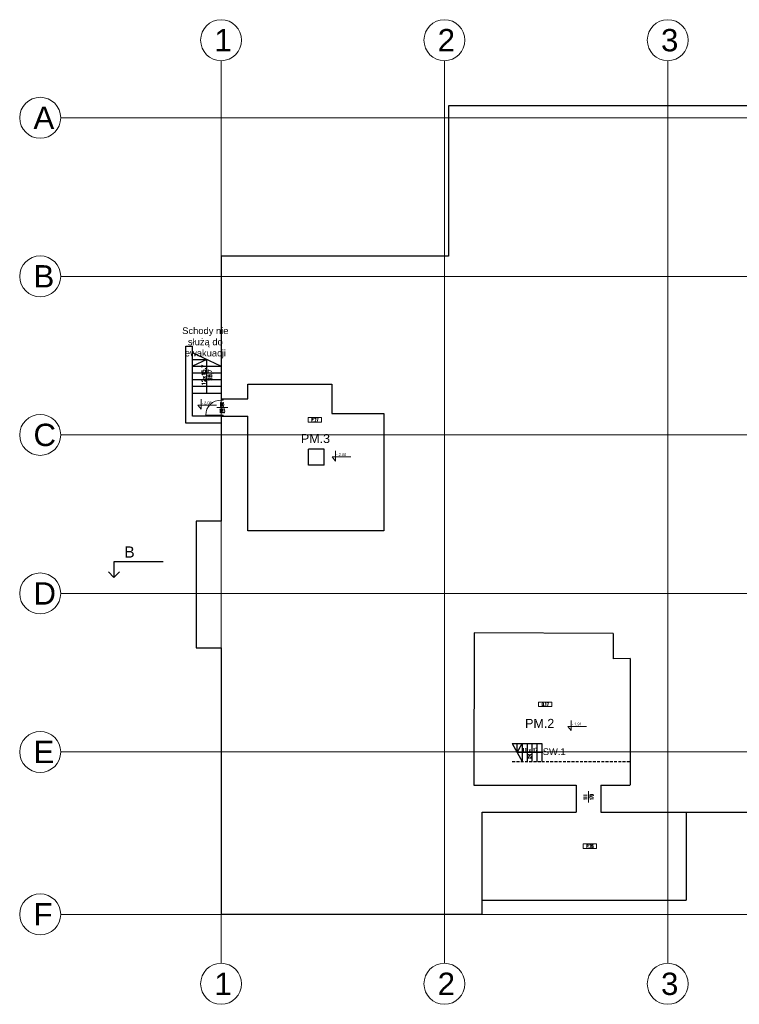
# Model space of a CAD drawing. Header units: millimetres. Extents: x -5254 to 173417, y -28809 to -6400.
# Tile 3 of 256: x -5254 to -2031, y -13821 to -9412. Entities that reach past the tile are written whole.
import ezdxf

# ---------------------------------------------------------------- set-up
doc = ezdxf.new("R2010")
doc.units = ezdxf.units.MM
doc.linetypes.add('HIDDEN', pattern=[9.525, 6.35, -3.175])
for name, color, linetype, lineweight in [('_MW_ppoż', 7, 'Continuous', 0), ('mr_cienka', 7, 'Continuous', 13), ('mr_opis', 7, 'Continuous', 9), ('mr_otwory', 7, 'Continuous', 9), ('mr_przekroje', 7, 'Continuous', 25), ('mr_stolarka', 7, 'Continuous', 13), ('mr_ściany', 7, 'Continuous', 30)]:
    doc.layers.add(name, color=color, linetype=linetype, lineweight=lineweight)
doc.styles.get("Standard").update_dxf_attribs({"font": 'arial.ttf'})
doc.styles.add('TABELKA', font='arial.ttf')
doc.styles.add('WYM', font='simplex.shx', dxfattribs={"width": 0.5})
doc.styles.add('XFINE', font='tahoma.ttf')

# ---------------------------------------------------------------- blocks, each defined once
blk = doc.blocks.new('KOTA')
at = {"color": 0}
for p, q in [((0, 0), (0, 50)), ((-16.6, 20), (76.8, 20)), ((-16.6, 20), (0, 0))]:
    blk.add_line(p, q, dxfattribs=at)
at = {"color": 0, "style": 'TABELKA', "flags": 4}
blk.add_attdef('POZIOM', (1.4, 25), '', height=13.7, rotation=360, dxfattribs=at)
blk = doc.blocks.new('zw$A8B1')
at = {"layer": '_MW_ppoż', "color": 251}
for points in [[(901.8, 4225.7), (901.8, 183.5)], [(1901.8, 4225.7), (1901.8, 183.5)], [(2901.8, 4225.7), (2901.8, 183.5)], [(3901.8, 4225.7), (3901.8, 183.5)], [(4901.8, 4225.7), (4901.8, 183.5)], [(5901.8, 4225.7), (5901.8, 183.5)], [(6901.8, 4225.7), (6901.8, 183.5)], [(7199.4, 4225.7), (7199.4, 183.5)], [(183.5, 3969.9), (7578, 3969.9)], [(183.5, 3259.9), (7578, 3259.9)], [(183.5, 2549.9), (7578, 2549.9)], [(183.5, 1839.9), (7578, 1839.9)], [(183.5, 1129.9), (7578, 1129.9)], [(183.5, 402.9), (7578, 402.9)]]:
    blk.add_lwpolyline(points, dxfattribs=at)
for centre in [(901.8, 4317.5), (1901.8, 4317.5), (2901.8, 4317.5), (3901.8, 4317.5), (4901.8, 4317.5), (5901.8, 4317.5), (6901.8, 4317.5), (7199.4, 4317.5), (91.8, 3969.9), (7669.7, 3969.9), (91.8, 3259.9), (7669.7, 3259.9), (91.8, 2549.9), (7669.7, 2549.9), (91.8, 1839.9), (7669.7, 1839.9), (91.8, 1129.9), (7669.7, 1129.9), (91.8, 402.9), (7669.7, 402.9), (901.8, 91.8), (1901.8, 91.8), (2901.8, 91.8), (3901.8, 91.8), (4901.8, 91.8), (5901.8, 91.8), (6901.8, 91.8), (7199.4, 91.8)]:
    blk.add_circle(centre, 91.8, dxfattribs=at)
at = {"layer": '_MW_ppoż', "color": 251, "char_height": 100, "width": 98.152, "attachment_point": 1}
for s, insert in [('1', (871.7, 4367.5)), ('2', (1871.7, 4367.5)), ('3', (2871.7, 4367.5)), ('4', (3871.7, 4367.5)), ('5', (4871.7, 4367.5)), ('6', (5871.7, 4367.5)), ('7', (6871.7, 4367.5)), ("7'", (7169.3, 4367.5)), ('A', (61.7, 4020)), ('A', (7639.6, 4020)), ('B', (61.7, 3310)), ('B', (7639.6, 3310)), ('C', (61.7, 2600)), ('C', (7639.6, 2600)), ('D', (61.7, 1890)), ('D', (7639.6, 1890)), ('E', (61.7, 1180)), ('E', (7639.6, 1180)), ('F', (61.7, 453)), ('F', (7639.6, 453)), ('1', (871.7, 141.8)), ('2', (1871.7, 141.8)), ('3', (2871.7, 141.8)), ('4', (3871.7, 141.8)), ('5', (4871.7, 141.8)), ('6', (5871.7, 141.8)), ('7', (6871.7, 141.8)), ("7'", (7169.3, 141.8))]:
    blk.add_mtext(s, dxfattribs=dict(at, insert=insert))

msp = doc.modelspace()

# ---------------------------------------------------------------- linework, layer by layer
at = {"layer": 'mr_cienka', "ltscale": 2}
for p, q in [((-3962.04, -11193.84), (-3962.04, -11213.84)), ((-3902.04, -11193.84), (-3962.04, -11193.84)), ((-3902.04, -11213.84), (-3902.04, -11193.84)), ((-3962.04, -11213.84), (-3902.04, -11213.84)), ((-2930.13, -12467.56), (-2930.13, -12487.56)), ((-2870.13, -12467.56), (-2930.13, -12467.56)), ((-2930.13, -12487.56), (-2870.13, -12487.56)), ((-2730.3, -13103.29), (-2730.3, -13123.29)), ((-2670.3, -13103.29), (-2730.3, -13103.29)), ((-2730.3, -13123.29), (-2670.3, -13123.29))]:
    msp.add_line(p, q, dxfattribs=at)
at = {"layer": 'mr_cienka'}
for points in [[(-2870.13, -12487.56), (-2870.13, -12467.56)], [(-2670.3, -13123.29), (-2670.3, -13103.29)]]:
    msp.add_lwpolyline(points, dxfattribs=at)
at = {"layer": 'mr_otwory', "ltscale": 2}
for p, q in [((-4321.23, -11148.63), (-4371.23, -11148.63)), ((-2707.23, -12867.15), (-2707.23, -12917.15))]:
    msp.add_line(p, q, dxfattribs=at)
at = {"layer": 'mr_przekroje'}
for points in [[(-4611.48, -11839.23), (-4831.47, -11839.23), (-4831.47, -11909.23)], [(-4831.47, -11909.23), (-4856.22, -11884.48)], [(-4831.47, -11909.23), (-4806.72, -11884.48)]]:
    msp.add_lwpolyline(points, dxfattribs=at)
at = {"layer": 'mr_stolarka', "ltscale": 2}
for p, q in [((-4351.81, -11115.27), (-4351.81, -11110.27)), ((-4341.81, -11110.27), (-4341.81, -11115.27)), ((-4341.81, -11115.27), (-4341.81, -11110.27)), ((-4341.81, -11115.27), (-4351.81, -11115.27)), ((-4351.81, -11115.27), (-4351.81, -11115.27)), ((-4351.81, -11182.27), (-4420.81, -11182.27)), ((-4364.81, -11182.27), (-4364.81, -11182.27)), ((-4341.81, -11182.27), (-4351.81, -11182.27)), ((-4351.81, -11182.27), (-4351.81, -11187.27)), ((-4341.81, -11187.27), (-4341.81, -11182.27)), ((-4341.81, -11182.27), (-4341.81, -11187.27))]:
    msp.add_line(p, q, dxfattribs=at)
msp.add_arc((-4352.1, -11184), 68.73, 89.75889, 178.55606, dxfattribs=at)
at = {"layer": 'mr_ściany', "ltscale": 2}
for p, q in [((-4510.36, -11218.27), (-4510.36, -10873.33)), ((-4510.36, -10873.33), (-4479.36, -10873.33)), ((-4479.36, -11187.27), (-4479.36, -10873.33)), ((-4353.42, -10963.33), (-4479.36, -10903.33)), ((-4479.36, -10933.72), (-4415.58, -10933.72)), ((-4415.58, -10933.72), (-4479.36, -10963.72)), ((-4415.58, -11083.72), (-4415.58, -10933.72)), ((-4479.36, -10963.72), (-4351.81, -10963.72)), ((-4479.36, -10993.72), (-4351.81, -10993.72)), ((-4479.36, -11023.72), (-4351.81, -11023.72)), ((-4479.36, -11053.72), (-4351.81, -11053.72)), ((-4231.81, -11110.27), (-4231.81, -11044.27)), ((-4231.81, -11044.27), (-3855.81, -11044.27)), ((-3855.81, -11044.27), (-3855.81, -11175.27)), ((-4479.36, -11083.72), (-4351.81, -11083.72)), ((-4351.81, -11110.27), (-4231.81, -11110.27)), ((-4351.81, -11187.27), (-4479.36, -11187.27)), ((-4351.81, -11187.27), (-4231.81, -11187.27)), ((-4231.81, -11700.27), (-4231.81, -11187.27)), ((-3855.81, -11175.27), (-3622.81, -11175.27)), ((-3622.81, -11175.27), (-3622.81, -11700.27)), ((-4351.81, -11218.27), (-4510.36, -11218.27)), ((-3889.81, -11335.27), (-3959.81, -11335.27)), ((-3959.81, -11407.27), (-3959.81, -11335.27)), ((-3889.81, -11407.27), (-3889.81, -11335.27)), ((-3889.81, -11407.27), (-3959.81, -11407.27)), ((-3622.81, -11700.27), (-4231.81, -11700.27)), ((-3218.81, -12158.27), (-3220.81, -12840.27)), ((-3218.81, -12158.27), (-3220.81, -12840.27)), ((-2595.81, -12160.27), (-3218.81, -12158.27)), ((-2595.81, -12160.27), (-3218.81, -12158.27)), ((-2595.81, -12160.27), (-2595.81, -12274.27)), ((-2519.81, -12273.27), (-2595.81, -12274.27)), ((-2519.81, -12273.27), (-2519.81, -12840.27)), ((-3047.81, -12653.27), (-3003.81, -12733.27)), ((-3047.81, -12653.27), (-2915.81, -12653.27)), ((-3025.81, -12693.27), (-3025.81, -12653.27)), ((-3025.81, -12693.27), (-3003.81, -12653.27)), ((-3003.81, -12653.27), (-3003.81, -12733.27)), ((-2981.81, -12653.27), (-2981.81, -12733.27)), ((-2959.81, -12653.27), (-2959.81, -12733.27)), ((-2937.81, -12653.27), (-2937.81, -12733.27)), ((-2915.81, -12653.27), (-2915.81, -12733.27)), ((-2917.81, -12693.27), (-3025.81, -12693.27)), ((-3220.81, -12840.27), (-2761.81, -12840.27)), ((-3220.81, -12840.27), (-3113.81, -12840.27)), ((-2761.81, -12840.27), (-2761.81, -12960.27)), ((-2650.81, -12840.27), (-2521.81, -12840.27)), ((-2650.81, -12840.27), (-2650.81, -12960.27)), ((-2268.81, -12960.27), (-2268.81, -13355.27)), ((-3182.81, -13355.27), (-2268.81, -13355.27))]:
    msp.add_line(p, q, dxfattribs=at)
at = {"layer": 'mr_ściany', "linetype": 'HIDDEN', "ltscale": 2}
for p, q in [((-3047.81, -12733.27), (-2915.81, -12733.27)), ((-2915.81, -12733.27), (-2519.81, -12733.27))]:
    msp.add_line(p, q, dxfattribs=at)
at = {"layer": 'mr_ściany', "ltscale": 2}
for points in [[(-2650.81, -12960.27), (-1518.81, -12960.27), (-1518.81, -13270.27), (-1025.81, -13270.27), (-1025.81, -12960.27), (655.19, -12960.27), (655.19, -13402.27), (1821.19, -13402.27), (1821.19, -12222.27), (1935.19, -12222.27), (1935.19, -11655.27), (1823.19, -11655.27), (1823.19, -10468.27), (809.19, -10468.27), (809.19, -9793.27), (-708.81, -9793.27), (-708.81, -10490.27), (-1813.81, -10490.27), (-1813.81, -9798.27), (-3333.81, -9798.27), (-3333.81, -10471.27), (-4351.81, -10471.27), (-4351.81, -11110.27)], [(-4351.81, -11187.27), (-4351.81, -11657.27), (-4463.81, -11657.27), (-4463.81, -12225.27), (-4351.81, -12225.27), (-4351.81, -13418.27), (-3182.81, -13418.27), (-3182.81, -12960.27), (-2761.81, -12960.27)]]:
    msp.add_lwpolyline(points, dxfattribs=at)
msp.add_circle((-2915.81, -12693.27), 2, dxfattribs=at)

# ---------------------------------------------------------------- block references
at = {"layer": '_MW_ppoż', "color": 251}
msp.add_blockref('zw$A8B1', (-5253.57, -13821.2), dxfattribs=at)
at = {"layer": 'mr_opis'}
ref = msp.add_blockref('KOTA', (-4441.56, -11156.51), dxfattribs=dict(at, xscale=0.8999999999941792, yscale=0.8999999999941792, zscale=0.6))
ref.add_attrib('POZIOM', '- 2,08', (-4437.82, -11134.01), dxfattribs={"layer": '0', "height": 12.303, "style": 'TABELKA', "flags": 4})
ref = msp.add_blockref('KOTA', (-3839.76, -11388.25), dxfattribs=dict(at, xscale=0.8999999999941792, yscale=0.8999999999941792, zscale=0.6))
ref.add_attrib('POZIOM', '- 2,08', (-3836.02, -11365.75), dxfattribs={"layer": '0', "height": 12.303, "style": 'TABELKA', "flags": 4})
ref = msp.add_blockref('KOTA', (-2784.62, -12595.1), dxfattribs=dict(at, xscale=0.8999999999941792, yscale=0.8999999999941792, zscale=0.6))
ref.add_attrib('POZIOM', '- 1,91', (-2780.88, -12572.6), dxfattribs={"layer": '0', "height": 12.303, "style": 'TABELKA', "flags": 4})

# ---------------------------------------------------------------- texts
at = {"layer": '_MW_ppoż', "color": 5, "char_height": 30, "width": 226.2445, "attachment_point": 1}
for s, insert in [('\\pxqc;{\\C1;Schody nie służą do ewakuacji}', (-4535.34, -10789.85)), ('\\pxqc;{\\C1;SW.1}', (-2973.34, -12674.92))]:
    msp.add_mtext(s, dxfattribs=dict(at, insert=insert))
at = {"layer": '_MW_ppoż', "char_height": 40, "width": 55.3253, "attachment_point": 4}
for s, insert in [('{\\C6;PM.3}', (-3994.39, -11288.01, -40.53)), ('{\\C6;PM.2}', (-2990.38, -12563.18, -40.53))]:
    msp.add_mtext(s, dxfattribs=dict(at, insert=insert))
at = {"layer": 'mr_opis', "insert": (-4438.17, -11003.22), "char_height": 17, "attachment_point": 2, "rotation": 90, "style": 'XFINE'}
msp.add_mtext('{\\Fsimplex|c238;12x15,7\\P28,7}', dxfattribs=at)
at = {"layer": 'mr_opis', "ltscale": 2, "insert": (-2998.62, -12674.27), "char_height": 17, "width": 59.4367, "attachment_point": 1, "style": 'WYM'}
msp.add_mtext('\\pxqc;{\\W0.6;11 x 17\\P22}', dxfattribs=at)
at = {"layer": 'mr_otwory', "ltscale": 2, "char_height": 17, "attachment_point": 5, "style": 'WYM'}
for s, width, heights, insert in [('80\\P183', 54.5678, [-45.33], (-4347.39, -11149.42)), ('P.27', 40, [-17], (-3932.04, -11203.84)), ('0.17', 40, [-17], (-2900.13, -12477.56)), ('P.26', 40, [-17], (-2700.3, -13113.29))]:
    msp.add_mtext_dynamic_manual_height_columns(s, width=width, gutter_width=75, heights=heights, dxfattribs=dict(at, insert=insert))
at = {"layer": 'mr_otwory', "ltscale": 2, "insert": (-2706.45, -12893.31), "char_height": 17, "attachment_point": 5, "rotation": 90, "style": 'WYM'}
msp.add_mtext_dynamic_manual_height_columns('111\\P170', width=54.5678, gutter_width=75, heights=[-45.33], dxfattribs=at)
at = {"layer": 'mr_przekroje', "insert": (-4785.29, -11770.68), "char_height": 50, "attachment_point": 1}
msp.add_mtext_dynamic_manual_height_columns('B', width=67.0476, gutter_width=12.5, heights=[-50], dxfattribs=at)

doc.saveas('drawing.dxf')
